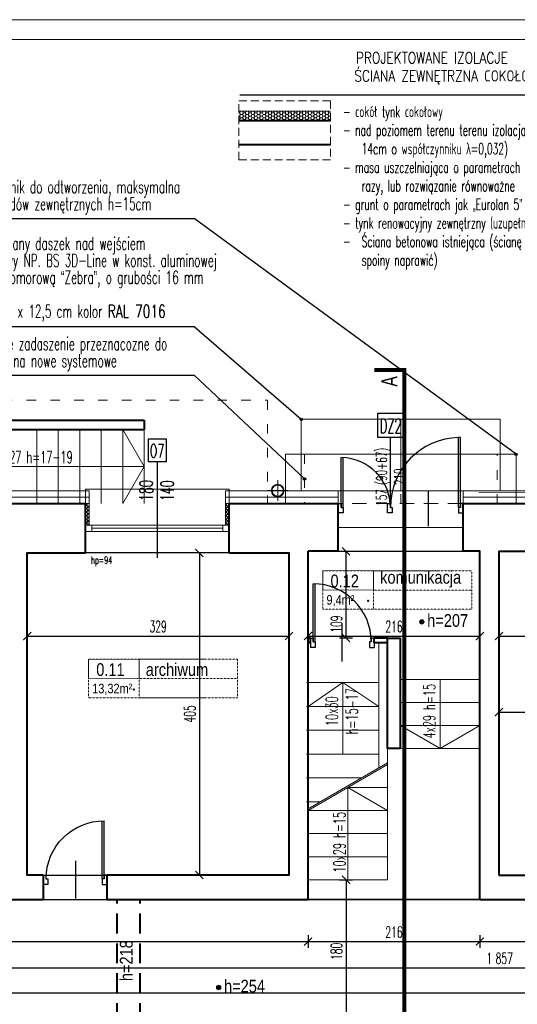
# Model space of a CAD drawing. Header units: millimetres. Extents: x 8949 to 18258, y -1077 to 30686.
# Tile 20 of 89: x 12871 to 13497, y 11105 to 12343. Entities that reach past the tile are written whole.
import ezdxf

# ---------------------------------------------------------------- set-up
doc = ezdxf.new("R2010")
doc.units = ezdxf.units.MM
for name, pattern in [('ACAD_ISO03W100', [30, 12, -18]), ('DASHED', [0.75, 0.5, -0.25]), ('HIDDEN', [9.525, 6.35, -3.175])]:
    doc.linetypes.add(name, pattern=pattern)
for name, color, linetype, lineweight in [('0A_IINW_KONSTR', 1, 'Continuous', 40), ('0A_KONSTR', 1, 'Continuous', 40), ('0A_OCIEPLENIE', 30, 'Continuous', 9), ('0A_OPISY POM', 7, 'Continuous', 9), ('0A_POMOCNICZE', 30, 'Continuous', 9), ('0A_STOLARKA', 140, 'Continuous', 9), ('0A_WYMIARY', 7, 'Continuous', 9), ('0Z_OPISY', 7, 'Continuous', 9), ('A_WIDOK', 40, 'Continuous', 15), ('SCHODY', 250, 'Continuous', 15)]:
    doc.layers.add(name, color=color, linetype=linetype, lineweight=lineweight)
for name, color, linetype in [('0A_OPISY OKIEN', 3, 'Continuous'), ('_a_drzwi', 2, 'Continuous'), ('Opisy', 4, 'Continuous')]:
    doc.layers.add(name, color=color, linetype=linetype)
doc.styles.add('1', font='simplex.shx', dxfattribs={"width": 0.6})
doc.styles.add('1_50', font='simplex.shx', dxfattribs={"width": 0.6})
doc.styles.add('m1_romans', font='romans.shx', dxfattribs={"width": 0.8})
doc.linetypes.add('BATTING', pattern='A,0.00254,-2.54,[134,ltypeshp.shx,S=2.54,R=0,X=-2.54,Y=0],-5.08,[134,ltypeshp.shx,S=2.54,R=180,X=2.54,Y=0],-2.54', length=10.16254)
doc.dimstyles.new('1_100', dxfattribs={"dimtxt": 14, "dimasz": 10, "dimexe": 8, "dimexo": 0, "dimgap": 5, "dimtad": 1, "dimdec": 0, "dimdsep": 46, "dimlunit": 6, "dimtxsty": '1_50', "dimblk": 'ARCHTICK', "dimcen": 5, "dimadec": 0, "dimazin": 0, "dimtfac": 1, "dimtdec": 0, "dimtix": 1, "dimtmove": 1, "dimatfit": 3, "dimldrblk": 'OBLIQUE', "dimfxl": 20, "dimfxlon": 1, "dimtolj": 1, "dimtzin": 0, "dimarcsym": 0})

# ---------------------------------------------------------------- blocks, each defined once
blk = doc.blocks.new('_ARCHTICK')
at = {"color": 0, "linetype": 'ByBlock', "const_width": 0.15}
blk.add_lwpolyline([(-0.5, -0.5), (0.5, 0.5)], dxfattribs=at)
blk = doc.blocks.new('*D6')
at = {"layer": '0A_WYMIARY', "color": 0, "lineweight": -2, "transparency": 16777216}
for p, q in [((12457.6, 11159.2), (12457.6, 11143.2)), ((14314.6, 11159.2), (14314.6, 11143.2)), ((12457.6, 11151.2), (14314.6, 11151.2))]:
    blk.add_line(p, q, dxfattribs=at)
at = {"layer": 'Defpoints', "color": 0, "transparency": 16777216}
for p in [(12457.6, 11216), (14314.6, 11216), (14314.6, 11151.2)]:
    blk.add_point(p, dxfattribs=at)
at = {"layer": '0A_WYMIARY', "color": 0, "lineweight": -2, "transparency": 16777216, "xscale": 10, "yscale": 10, "zscale": 10, "rotation": 180}
blk.add_blockref('_ARCHTICK', (12457.6, 11151.2), dxfattribs=at)
at = {"layer": '0A_WYMIARY', "color": 0, "lineweight": -2, "transparency": 16777216, "xscale": 10, "yscale": 10, "zscale": 10}
blk.add_blockref('_ARCHTICK', (14314.6, 11151.2), dxfattribs=at)
at = {"layer": '0A_WYMIARY', "color": 0, "transparency": 16777216, "insert": (13474.4, 11163.2), "char_height": 14, "attachment_point": 5, "style": '1_50'}
blk.add_mtext('\\A1;1\xa0857', dxfattribs=at)
blk = doc.blocks.new('_Oblique')
at = {"color": 0, "linetype": 'ByBlock', "lineweight": -2}
blk.add_line((-0.5, -0.5), (0.5, 0.5), dxfattribs=at)
blk = doc.blocks.new('*D7')
at = {"layer": '0A_WYMIARY', "color": 0, "lineweight": -2, "transparency": 16777216}
for p, q in [((12457.6, 11192.3), (12457.6, 11176.3)), ((13233.6, 11192.3), (13233.6, 11176.3)), ((12457.6, 11184.3), (13233.6, 11184.3))]:
    blk.add_line(p, q, dxfattribs=at)
at = {"layer": 'Defpoints', "color": 0, "transparency": 16777216}
for p in [(12457.6, 11237), (13233.6, 11237), (13233.6, 11184.3)]:
    blk.add_point(p, dxfattribs=at)
at = {"layer": '0A_WYMIARY', "color": 0, "lineweight": -2, "transparency": 16777216, "xscale": 10, "yscale": 10, "zscale": 10, "rotation": 180}
blk.add_blockref('_ARCHTICK', (12457.6, 11184.3), dxfattribs=at)
at = {"layer": '0A_WYMIARY', "color": 0, "lineweight": -2, "transparency": 16777216, "xscale": 10, "yscale": 10, "zscale": 10}
blk.add_blockref('_ARCHTICK', (13233.6, 11184.3), dxfattribs=at)
at = {"layer": '0A_WYMIARY', "color": 0, "transparency": 16777216, "insert": (12814.7, 11196.3), "char_height": 14, "attachment_point": 5, "style": '1_50'}
blk.add_mtext('\\A1;776', dxfattribs=at)
blk = doc.blocks.new('*D8')
at = {"layer": '0A_WYMIARY', "color": 0, "lineweight": -2, "transparency": 16777216}
for p, q in [((13233.6, 11192.3), (13233.6, 11176.3)), ((13449.6, 11192.3), (13449.6, 11176.3)), ((13233.6, 11184.3), (13449.6, 11184.3))]:
    blk.add_line(p, q, dxfattribs=at)
at = {"layer": 'Defpoints', "color": 0, "transparency": 16777216}
for p in [(13233.6, 11237), (13449.6, 11237), (13449.6, 11184.3)]:
    blk.add_point(p, dxfattribs=at)
at = {"layer": '0A_WYMIARY', "color": 0, "lineweight": -2, "transparency": 16777216, "xscale": 10, "yscale": 10, "zscale": 10, "rotation": 180}
blk.add_blockref('_ARCHTICK', (13233.6, 11184.3), dxfattribs=at)
at = {"layer": '0A_WYMIARY', "color": 0, "lineweight": -2, "transparency": 16777216, "xscale": 10, "yscale": 10, "zscale": 10}
blk.add_blockref('_ARCHTICK', (13449.6, 11184.3), dxfattribs=at)
at = {"layer": '0A_WYMIARY', "color": 0, "transparency": 16777216, "insert": (13341.6, 11196.3), "char_height": 14, "attachment_point": 5, "style": '1_50'}
blk.add_mtext('\\A1;216', dxfattribs=at)
blk = doc.blocks.new('*D9')
at = {"layer": '0A_WYMIARY', "color": 0, "lineweight": -2, "transparency": 16777216}
for p, q in [((13449.6, 11192.3), (13449.6, 11176.3)), ((13623.6, 11192.3), (13623.6, 11176.3)), ((13449.6, 11184.3), (13623.6, 11184.3))]:
    blk.add_line(p, q, dxfattribs=at)
at = {"layer": 'Defpoints', "color": 0, "transparency": 16777216}
for p in [(13449.6, 11237), (13623.6, 11237), (13623.6, 11184.3)]:
    blk.add_point(p, dxfattribs=at)
at = {"layer": '0A_WYMIARY', "color": 0, "lineweight": -2, "transparency": 16777216, "xscale": 10, "yscale": 10, "zscale": 10, "rotation": 180}
blk.add_blockref('_ARCHTICK', (13449.6, 11184.3), dxfattribs=at)
at = {"layer": '0A_WYMIARY', "color": 0, "lineweight": -2, "transparency": 16777216, "xscale": 10, "yscale": 10, "zscale": 10}
blk.add_blockref('_ARCHTICK', (13623.6, 11184.3), dxfattribs=at)
at = {"layer": '0A_WYMIARY', "color": 0, "transparency": 16777216, "insert": (13536.6, 11196.3), "char_height": 14, "attachment_point": 5, "style": '1_50'}
blk.add_mtext('\\A1;174', dxfattribs=at)
blk = doc.blocks.new('*D13')
at = {"layer": '0A_WYMIARY', "color": 0, "lineweight": -2, "transparency": 16777216}
for p, q in [((12880.6, 11576.5), (12880.6, 11560.5)), ((13209.6, 11576.5), (13209.6, 11560.5)), ((12880.6, 11568.5), (13209.6, 11568.5))]:
    blk.add_line(p, q, dxfattribs=at)
at = {"layer": 'Defpoints', "color": 0, "transparency": 16777216}
for p in [(12880.6, 11673), (13209.6, 11673), (13209.6, 11568.5)]:
    blk.add_point(p, dxfattribs=at)
at = {"layer": '0A_WYMIARY', "color": 0, "lineweight": -2, "transparency": 16777216, "xscale": 10, "yscale": 10, "zscale": 10, "rotation": 180}
blk.add_blockref('_ARCHTICK', (12880.6, 11568.5), dxfattribs=at)
at = {"layer": '0A_WYMIARY', "color": 0, "lineweight": -2, "transparency": 16777216, "xscale": 10, "yscale": 10, "zscale": 10}
blk.add_blockref('_ARCHTICK', (13209.6, 11568.5), dxfattribs=at)
at = {"layer": '0A_WYMIARY', "color": 0, "transparency": 16777216, "insert": (13045.1, 11580.5), "char_height": 14, "attachment_point": 5, "style": '1_50'}
blk.add_mtext('\\A1;329', dxfattribs=at)
blk = doc.blocks.new('*D14')
at = {"layer": '0A_WYMIARY', "color": 0, "lineweight": -2, "transparency": 16777216}
for p, q in [((13233.6, 11576.5), (13233.6, 11560.5)), ((13449.6, 11576.5), (13449.6, 11560.5)), ((13233.6, 11568.5), (13449.6, 11568.5))]:
    blk.add_line(p, q, dxfattribs=at)
at = {"layer": 'Defpoints', "color": 0, "transparency": 16777216}
for p in [(13233.6, 11675), (13449.6, 11675), (13449.6, 11568.5)]:
    blk.add_point(p, dxfattribs=at)
at = {"layer": '0A_WYMIARY', "color": 0, "lineweight": -2, "transparency": 16777216, "xscale": 10, "yscale": 10, "zscale": 10, "rotation": 180}
blk.add_blockref('_ARCHTICK', (13233.6, 11568.5), dxfattribs=at)
at = {"layer": '0A_WYMIARY', "color": 0, "lineweight": -2, "transparency": 16777216, "xscale": 10, "yscale": 10, "zscale": 10}
blk.add_blockref('_ARCHTICK', (13449.6, 11568.5), dxfattribs=at)
at = {"layer": '0A_WYMIARY', "color": 0, "transparency": 16777216, "insert": (13341.6, 11580.5), "char_height": 14, "attachment_point": 5, "style": '1_50'}
blk.add_mtext('\\A1;216', dxfattribs=at)
blk = doc.blocks.new('*D15')
at = {"layer": '0A_WYMIARY', "color": 0, "lineweight": -2, "transparency": 16777216}
for p, q in [((13473.6, 11576.5), (13473.6, 11560.5)), ((14313.6, 11576.5), (14313.6, 11560.5)), ((13473.6, 11568.5), (14313.6, 11568.5))]:
    blk.add_line(p, q, dxfattribs=at)
at = {"layer": 'Defpoints', "color": 0, "transparency": 16777216}
for p in [(13473.6, 11675), (14313.6, 11675), (14313.6, 11568.5)]:
    blk.add_point(p, dxfattribs=at)
at = {"layer": '0A_WYMIARY', "color": 0, "lineweight": -2, "transparency": 16777216, "xscale": 10, "yscale": 10, "zscale": 10, "rotation": 180}
blk.add_blockref('_ARCHTICK', (13473.6, 11568.5), dxfattribs=at)
at = {"layer": '0A_WYMIARY', "color": 0, "lineweight": -2, "transparency": 16777216, "xscale": 10, "yscale": 10, "zscale": 10}
blk.add_blockref('_ARCHTICK', (14313.6, 11568.5), dxfattribs=at)
at = {"layer": '0A_WYMIARY', "color": 0, "transparency": 16777216, "insert": (13893.6, 11580.5), "char_height": 14, "attachment_point": 5, "style": '1_50'}
blk.add_mtext('\\A1;840', dxfattribs=at)
blk = doc.blocks.new('*D19')
at = {"layer": '0A_WYMIARY', "color": 0, "lineweight": -2, "transparency": 16777216}
for p, q in [((13104.9, 11673), (13088.9, 11673)), ((13096.9, 11673), (13096.9, 11268)), ((13104.9, 11268), (13088.9, 11268))]:
    blk.add_line(p, q, dxfattribs=at)
at = {"layer": 'Defpoints', "color": 0, "transparency": 16777216}
for p in [(13134.6, 11673), (13096.9, 11268), (13134.6, 11268)]:
    blk.add_point(p, dxfattribs=at)
at = {"layer": '0A_WYMIARY', "color": 0, "lineweight": -2, "transparency": 16777216, "xscale": 10, "yscale": 10, "zscale": 10}
for p, rotation in [((13096.9, 11673), 90), ((13096.9, 11268), 270)]:
    blk.add_blockref('_ARCHTICK', p, dxfattribs=dict(at, rotation=rotation))
at = {"layer": '0A_WYMIARY', "color": 0, "transparency": 16777216, "insert": (13084.9, 11470.5), "char_height": 14, "attachment_point": 5, "rotation": 90, "style": '1_50'}
blk.add_mtext('\\A1;405', dxfattribs=at)
blk = doc.blocks.new('*D24')
at = {"layer": '0A_WYMIARY', "color": 0, "lineweight": -2, "transparency": 16777216}
for p, q in [((12457.6, 11127.8), (12457.6, 11111.8)), ((12457.6, 11119.8), (14706.6, 11119.8)), ((14706.6, 11127.8), (14706.6, 11111.8))]:
    blk.add_line(p, q, dxfattribs=at)
at = {"layer": 'Defpoints', "color": 0, "transparency": 16777216}
for p in [(12457.6, 11673), (14706.6, 11675), (14706.6, 11119.8)]:
    blk.add_point(p, dxfattribs=at)
at = {"layer": '0A_WYMIARY', "color": 0, "lineweight": -2, "transparency": 16777216, "xscale": 10, "yscale": 10, "zscale": 10, "rotation": 180}
blk.add_blockref('_ARCHTICK', (12457.6, 11119.8), dxfattribs=at)
at = {"layer": '0A_WYMIARY', "color": 0, "lineweight": -2, "transparency": 16777216, "xscale": 10, "yscale": 10, "zscale": 10}
blk.add_blockref('_ARCHTICK', (14706.6, 11119.8), dxfattribs=at)
at = {"layer": '0A_WYMIARY', "color": 0, "transparency": 16777216, "insert": (13582.1, 11131.8), "char_height": 14, "attachment_point": 5, "style": '1_50'}
blk.add_mtext('\\A1;2\xa0249', dxfattribs=at)
blk = doc.blocks.new('A$C1b4442ac')
at = {"layer": '_a_drzwi'}
for p, q in [((-5.9, 1.2), (-5.9, 89.1)), ((-3.5, 89.1), (-5.9, 89.1)), ((-3.5, 1.2), (-3.5, 89.1)), ((-153.5, 64), (-153, 64)), ((-153.5, 1.2), (-153.5, 64)), ((-151.1, 1.2), (-151.1, 63.9)), ((-157, 5.9), (-153.5, 5.9)), ((-157, -5.9), (-157, 5.9)), ((-153.5, 5.9), (-153.5, 1.2)), ((-153.5, 1.2), (-151.1, 1.2)), ((-151.1, 1.2), (-151.1, -5.9)), ((-95, 5.9), (-91.5, 5.9)), ((-95, -5.9), (-95, 5.9)), ((-91.5, 5.9), (-91.5, 1.2)), ((-91.5, 1.2), (-89.1, 1.2)), ((-89.1, 1.2), (-89.1, -5.9)), ((-5.9, 1.2), (-5.9, -5.9)), ((-3.5, 1.2), (-5.9, 1.2)), ((-3.5, 5.9), (-3.5, 1.2)), ((0, 5.9), (-3.5, 5.9)), ((0, -5.9), (0, 5.9)), ((-151.1, -5.9), (-157, -5.9)), ((-89.1, -5.9), (-95, -5.9)), ((-5.9, -5.9), (0, -5.9))]:
    blk.add_line(p, q, dxfattribs=at)
for centre, radius, start, end in [((-3.5, 1.1), 88, 91.5637, 179.9847), ((-154.7, 0.7), 63.3, 0.0153, 88.4363)]:
    blk.add_arc(centre, radius, start, end, dxfattribs=at)
blk = doc.blocks.new('*D41')
at = {"layer": '0A_WYMIARY', "color": 0, "lineweight": -2, "transparency": 16777216}
for p, q in [((13273.3, 11262), (13289.3, 11262)), ((13281.3, 11262), (13281.3, 11082)), ((13273.3, 11082), (13289.3, 11082))]:
    blk.add_line(p, q, dxfattribs=at)
at = {"layer": 'Defpoints', "color": 0, "transparency": 16777216}
for p in [(13233.6, 11262), (13233.6, 11082), (13281.3, 11082)]:
    blk.add_point(p, dxfattribs=at)
at = {"layer": '0A_WYMIARY', "color": 0, "lineweight": -2, "transparency": 16777216, "xscale": 10, "yscale": 10, "zscale": 10}
for p, rotation in [((13281.3, 11262), 90), ((13281.3, 11082), 270)]:
    blk.add_blockref('_ARCHTICK', p, dxfattribs=dict(at, rotation=rotation))
at = {"layer": '0A_WYMIARY', "color": 0, "transparency": 16777216, "insert": (13269.3, 11172), "char_height": 14, "attachment_point": 5, "rotation": 90, "style": '1_50'}
blk.add_mtext('\\A1;180', dxfattribs=at)
blk = doc.blocks.new('A$C372b6b25')
at = {"layer": '_a_drzwi'}
for p, q in [((3.3, -4.4), (3.3, 63.9)), ((5.6, -4.4), (5.6, 63.9)), ((37, 16.7), (37, -27.8)), ((0, 0), (3.3, 0)), ((5.6, -11.1), (0, -11.1)), ((3.3, 0), (3.3, -4.4)), ((3.3, -4.4), (5.6, -4.4)), ((5.6, -4.4), (5.6, -11.1)), ((69.4, -4.4), (69.4, -11.1)), ((71.7, -4.4), (69.4, -4.4)), ((69.4, -11.1), (75, -11.1)), ((71.7, 0), (71.7, -4.4)), ((75, 0), (71.7, 0))]:
    blk.add_line(p, q, dxfattribs=at)
for points in [[(0, 0), (0, -11.1)], [(75, 0), (75, -11.1)]]:
    blk.add_lwpolyline(points, dxfattribs=at)
blk.add_arc((3.3, -4.4), 68.3, 0, 90, dxfattribs=at)
blk = doc.blocks.new('*D69')
at = {"layer": '0A_WYMIARY', "color": 0, "lineweight": -2, "transparency": 16777216}
for p, q in [((13527, 11675), (13543, 11675)), ((13535, 11675), (13535, 11268)), ((13527, 11268), (13543, 11268))]:
    blk.add_line(p, q, dxfattribs=at)
at = {"layer": 'Defpoints', "color": 0, "transparency": 16777216}
for p in [(13473.6, 11675), (13473.6, 11268), (13535, 11268)]:
    blk.add_point(p, dxfattribs=at)
at = {"layer": '0A_WYMIARY', "color": 0, "lineweight": -2, "transparency": 16777216, "xscale": 10, "yscale": 10, "zscale": 10}
for p, rotation in [((13535, 11675), 90), ((13535, 11268), 270)]:
    blk.add_blockref('_ARCHTICK', p, dxfattribs=dict(at, rotation=rotation))
at = {"layer": '0A_WYMIARY', "color": 0, "transparency": 16777216, "insert": (13523, 11489.3), "char_height": 14, "attachment_point": 5, "rotation": 90, "style": '1_50'}
blk.add_mtext('\\A1;407', dxfattribs=at)
blk = doc.blocks.new('*D70')
at = {"layer": '0A_WYMIARY', "color": 0, "lineweight": -2, "transparency": 16777216}
for p, q in [((13473.6, 11464.9), (13473.6, 11480.9)), ((13967.6, 11464.9), (13967.6, 11480.9)), ((13473.6, 11472.9), (13967.6, 11472.9))]:
    blk.add_line(p, q, dxfattribs=at)
at = {"layer": 'Defpoints', "color": 0, "transparency": 16777216}
for p in [(13967.6, 11472.9), (13473.6, 11268), (13967.6, 11268)]:
    blk.add_point(p, dxfattribs=at)
at = {"layer": '0A_WYMIARY', "color": 0, "lineweight": -2, "transparency": 16777216, "xscale": 10, "yscale": 10, "zscale": 10, "rotation": 180}
blk.add_blockref('_ARCHTICK', (13473.6, 11472.9), dxfattribs=at)
at = {"layer": '0A_WYMIARY', "color": 0, "lineweight": -2, "transparency": 16777216, "xscale": 10, "yscale": 10, "zscale": 10}
blk.add_blockref('_ARCHTICK', (13967.6, 11472.9), dxfattribs=at)
at = {"layer": '0A_WYMIARY', "color": 0, "transparency": 16777216, "insert": (13720.6, 11484.9), "char_height": 14, "attachment_point": 5, "style": '1_50'}
blk.add_mtext('\\A1;494', dxfattribs=at)
blk = doc.blocks.new('*D73')
at = {"layer": '0A_WYMIARY', "color": 0, "lineweight": -2, "transparency": 16777216}
for p, q in [((13273.3, 11675), (13289.3, 11675)), ((13281.3, 11566), (13281.3, 11675)), ((13289.3, 11566), (13273.3, 11566))]:
    blk.add_line(p, q, dxfattribs=at)
at = {"layer": 'Defpoints', "color": 0, "transparency": 16777216}
for p in [(13233.6, 11675), (13281.3, 11675), (13333.6, 11566)]:
    blk.add_point(p, dxfattribs=at)
at = {"layer": '0A_WYMIARY', "color": 0, "lineweight": -2, "transparency": 16777216, "xscale": 10, "yscale": 10, "zscale": 10}
for p, rotation in [((13281.3, 11675), 90), ((13281.3, 11566), 270)]:
    blk.add_blockref('_ARCHTICK', p, dxfattribs=dict(at, rotation=rotation))
at = {"layer": '0A_WYMIARY', "color": 0, "transparency": 16777216, "insert": (13269.3, 11583.5), "char_height": 14, "attachment_point": 5, "rotation": 90, "style": '1_50'}
blk.add_mtext('\\A1;109', dxfattribs=at)

msp = doc.modelspace()

# ---------------------------------------------------------------- hatches: boundary and pattern name
at = {"layer": '0A_OCIEPLENIE', "transparency": 33554687}
h = msp.add_hatch(dxfattribs=at)
h.set_pattern_fill('HONEY', color=256, scale=0.75)
h.set_pattern_definition([(0, (-188722.9012, -14227.9023), (3.571875, 2.062222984), [2.38125, -4.7625]), (120, (-188722.9012, -14227.9023), (-3.571874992, 2.062222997), [2.38125, -4.7625]), (60, (-188722.9012, -14227.9023), (8e-09, 4.12444598), [-4.7625, 2.38125])])
h.paths.add_polyline_path([(13146.6, 12216.6), (13261.6, 12216.6), (13261.6, 12228.6), (13146.6, 12228.6)])
h = msp.add_hatch(dxfattribs=at)
h.set_pattern_fill('ANSI37', color=30)
h.set_pattern_definition([(45, (-100, -60), (-2.24506403, 2.24506403), []), (135, (-100, -60), (-2.24506403, -2.24506403), [])])
h.paths.add_polyline_path([(13134.6, 11735), (13129.6, 11735), (13129.6, 11708), (13134.6, 11708)])
h.paths.add_polyline_path([(12958.6, 11735), (12953.6, 11735), (12953.6, 11708), (12958.6, 11708)])
at = {"layer": '0A_OPISY OKIEN', "transparency": 33554687}
h = msp.add_hatch(color=256, dxfattribs=at)
h.dxf.hatch_style = 1
h.paths.add_polyline_path([(13223.6, 11841, -1), (13226.6, 11841, -1)])
h = msp.add_hatch(color=256, dxfattribs=at)
h.dxf.hatch_style = 1
h.paths.add_polyline_path([(13496.6, 11797, 1), (13493.6, 11797, 1)])
h = msp.add_hatch(color=256, dxfattribs=at)
h.dxf.hatch_style = 1
h.paths.add_polyline_path([(13227.6, 11766, -1), (13230.6, 11766, -1)])
at = {"layer": '0A_OPISY POM', "transparency": 33554687}
h = msp.add_hatch(color=256, dxfattribs=at)
h.dxf.hatch_style = 1
h.paths.add_polyline_path([(13379.5, 11586.4, 1), (13373.7, 11586.4, 1)])
h = msp.add_hatch(color=256, dxfattribs=at)
h.dxf.hatch_style = 1
h.paths.add_polyline_path([(13124.1, 11126.5, 1), (13118.4, 11126.5, 1)])

# ---------------------------------------------------------------- linework, layer by layer
at = {"layer": '0A_IINW_KONSTR'}
for p, q in [((13146.6, 12216.6), (13261.6, 12216.6)), ((13146.6, 12186.6), (13261.6, 12186.6))]:
    msp.add_line(p, q, dxfattribs=at)
at = {"layer": '0A_KONSTR'}
for p in [(13333.6, 11566), (13349.6, 11427)]:
    msp.add_line(p, (13349.6, 11566), dxfattribs=at)
for points in [[(12850.6, 11840), (13027.6, 11840)], [(13027.6, 11840), (13027.6, 11828)], [(12838.6, 11828), (13027.6, 11828)], [(12802.6, 11735), (12953.6, 11735)], [(12953.6, 11673), (12953.6, 11735)], [(12953.6, 11673), (12953.6, 11735)], [(13134.6, 11673), (13134.6, 11735)], [(13134.6, 11735), (13271.6, 11735)], [(13271.6, 11675), (13271.6, 11735)], [(13428.6, 11675), (13428.6, 11735)], [(13428.6, 11735), (13574.6, 11735)], [(12900.6, 11268), (12880.6, 11268), (12880.6, 11673), (12953.6, 11673)], [(13134.6, 11673), (13209.6, 11673), (13209.6, 11268), (12980.6, 11268)], [(13233.6, 11237), (13233.6, 11675)], [(13271.6, 11675), (13233.6, 11675)], [(13449.6, 11237), (13449.6, 11675), (13428.6, 11675)], [(13473.6, 11675), (13473.6, 11268)], [(13473.6, 11675), (13574.6, 11675)], [(13236.6, 11566), (13233.6, 11566)], [(13236.6, 11560), (13236.6, 11566)], [(13333.6, 11566), (13316.6, 11566)], [(13316.6, 11560), (13316.6, 11566)], [(13349.6, 11427), (13333.6, 11427), (13333.6, 11566)], [(13236.6, 11560), (13233.6, 11560)], [(13333.6, 11560), (13316.6, 11560)], [(12900.6, 11268), (12900.6, 11237)], [(12980.6, 11268), (12980.6, 11237)], [(13473.6, 11268), (13623.6, 11268)], [(12741.6, 11237), (12900.6, 11237)], [(12980.6, 11237), (13233.6, 11237)], [(13449.6, 11237), (13623.6, 11237)]]:
    msp.add_lwpolyline(points, dxfattribs=at)
at = {"layer": '0A_KONSTR', "linetype": 'DASHED', "ltscale": 50}
for points in [[(12993.6, 11082), (12993.6, 11237)], [(13022.6, 11082), (13022.6, 11237)]]:
    msp.add_lwpolyline(points, dxfattribs=at)
at = {"layer": '0A_KONSTR'}
for p in [(13309.2, 11612.8), (13014.7, 11501.4)]:
    msp.add_point(p, dxfattribs=at)
at = {"layer": '0A_OCIEPLENIE'}
msp.add_line((13146.6, 12228.6), (13261.6, 12228.6), dxfattribs=at)
for points in [[(13350.1, 11841), (13350.1, 11751)], [(12802.6, 11735), (12797.6, 11735), (12797.6, 11751), (12958.6, 11751), (12958.6, 11735), (12953.6, 11735)], [(13134.6, 11735), (13129.6, 11735), (13129.6, 11751), (13271.6, 11751), (13271.6, 11735)], [(13428.6, 11735), (13428.6, 11751), (13579.6, 11751), (13579.6, 11735), (13574.6, 11735)], [(12958.6, 11735), (12958.6, 11708)], [(13129.6, 11735), (13129.6, 11708)], [(13271.6, 11705), (13428.6, 11705)]]:
    msp.add_lwpolyline(points, dxfattribs=at)
at = {"layer": '0A_OCIEPLENIE', "linetype": 'BATTING', "lineweight": 18, "ltscale": 0.75}
for points in [[(12797.6, 11743), (12958.6, 11743)], [(13129.6, 11743), (13271.6, 11743)], [(13428.6, 11743), (13579.6, 11743)]]:
    msp.add_lwpolyline(points, dxfattribs=at)
at = {"layer": '0A_OPISY OKIEN', "const_width": 1.5}
msp.add_lwpolyline([(13147.7, 12248.8), (13703.2, 12248.8)], dxfattribs=at)
at = {"layer": '0A_OPISY OKIEN'}
for points in [[(12755.6, 12093.4), (13090.4, 12093.4)], [(13495.1, 11797), (13090.4, 12093.4)], [(12793.5, 11957.6), (13090.4, 11957.6)], [(13090.4, 11957.6), (13225.1, 11841)], [(12793.5, 11896.3), (13090.4, 11896.3)], [(13090.4, 11896.3), (13229.1, 11766)]]:
    msp.add_lwpolyline(points, dxfattribs=at)
msp.add_lwpolyline([(13352.9, 11848.6), (13352.9, 11818.2), (13321.3, 11818.2), (13321.3, 11848.6)], close=True, dxfattribs=at)
for centre in [(13225.1, 11841), (13495.1, 11797), (13229.1, 11766)]:
    msp.add_circle(centre, 1.5, dxfattribs=at)
at = {"layer": '0A_OPISY POM', "const_width": 1}
for points in [[(13252.1, 11650.6), (13315.9, 11650.6), (13315.9, 11626.3), (13252.1, 11626.3)], [(12957.6, 11539.2), (13021.3, 11539.2), (13021.3, 11514.9), (12957.6, 11514.9)]]:
    msp.add_lwpolyline(points, close=True, dxfattribs=at)
at = {"layer": '0A_OPISY POM'}
for centre in [(13376.6, 11586.4), (13121.2, 11126.5)]:
    msp.add_circle(centre, 2.87, dxfattribs=at)
at = {"layer": '0A_POMOCNICZE', "lineweight": 13, "ltscale": 3}
for p, q in [((13449.6, 11514), (13349.6, 11514)), ((13449.6, 11485), (13349.6, 11485)), ((13449.6, 11456), (13349.6, 11456)), ((13449.6, 11427), (13349.6, 11427)), ((13283.6, 11378), (13333.6, 11378)), ((13233.6, 11349), (13333.6, 11349)), ((13233.6, 11320), (13333.6, 11320)), ((13233.6, 11291), (13333.6, 11291)), ((13233.6, 11262), (13333.6, 11262))]:
    msp.add_line(p, q, dxfattribs=at)
at = {"layer": '0A_POMOCNICZE', "ltscale": 0.01, "const_width": 5}
msp.add_lwpolyline([(13354.5, 11865.5), (13354.5, 11903), (13317, 11903)], dxfattribs=at)
at = {"layer": '0A_POMOCNICZE', "linetype": 'ACAD_ISO03W100'}
for points in [[(12669.6, 11735), (12669.6, 11865), (13182.6, 11865), (13182.6, 11735)], [(13350.1, 11735), (13350.1, 11797)], [(13205.1, 11735), (13495.1, 11735)]]:
    msp.add_lwpolyline(points, dxfattribs=at)
at = {"layer": '0A_POMOCNICZE', "linetype": 'ACAD_ISO03W100', "const_width": 5}
msp.add_lwpolyline([(13354.5, 11865.5), (13354.5, 10461.2)], dxfattribs=at)
at = {"layer": '0A_POMOCNICZE', "lineweight": 13, "ltscale": 3}
for points in [[(13225.1, 11841), (13475.1, 11841), (13475.1, 11751), (13225.1, 11751), (13225.1, 11841)], [(12838.6, 11781.5), (13027.6, 11781.5), (13000.6, 11828)], [(12892.6, 11828), (12892.6, 11735)], [(12919.6, 11828), (12919.6, 11735)], [(12946.6, 11828), (12946.6, 11735)], [(12973.6, 11828), (12973.6, 11735)], [(13000.6, 11828), (13000.6, 11735)], [(13027.6, 11828), (13027.6, 11735)], [(13027.6, 11781.5), (13000.6, 11735)], [(13233.6, 11480), (13277.1, 11510), (13322.6, 11480)], [(13277.1, 11510), (13277.1, 11420)], [(13399.6, 11514), (13399.6, 11427), (13449.6, 11456), (13399.6, 11427), (13349.6, 11456)], [(13333.6, 11427), (13333.6, 11262)], [(13233.6, 11351.2), (13333.6, 11409.2)], [(13283.6, 11262), (13283.6, 11378), (13233.6, 11349), (13333.6, 11407), (13283.6, 11378), (13333.6, 11349)]]:
    msp.add_lwpolyline(points, dxfattribs=at)
at = {"layer": '0A_POMOCNICZE', "linetype": 'DASHED', "lineweight": 13, "ltscale": 50, "const_width": 1}
msp.add_lwpolyline([(14334.8, 11804.8), (14026.2, 11748.8), (13448.1, 11748.8)], dxfattribs=at)
at = {"layer": '0A_POMOCNICZE'}
for points in [[(13205.1, 11735), (13205.1, 11797)], [(13495.1, 11797), (13205.1, 11797)], [(13495.1, 11735), (13495.1, 11797)]]:
    msp.add_lwpolyline(points, dxfattribs=at)
at = {"layer": '0A_POMOCNICZE', "linetype": 'ACAD_ISO03W100'}
msp.add_lwpolyline([(13229.1, 11797), (13229.1, 11735), (13471.1, 11735), (13471.1, 11797)], close=True, dxfattribs=at)
at = {"layer": '0A_POMOCNICZE', "linetype": 'ACAD_ISO03W100', "lineweight": 13, "ltscale": 0.5}
for points in [[(13236.6, 11566), (13231.6, 11566)], [(13322.6, 11566), (13316.6, 11566)]]:
    msp.add_lwpolyline(points, dxfattribs=at)
at = {"layer": '0A_POMOCNICZE', "lineweight": 13, "ltscale": 0.5}
for points in [[(13322.6, 11402.9), (13322.6, 11560)], [(13231.6, 11510), (13322.6, 11510)], [(13231.6, 11480), (13322.6, 11480)], [(13231.6, 11450), (13322.6, 11450)], [(13231.6, 11420), (13322.6, 11420)], [(13231.6, 11390), (13300.3, 11390)], [(13231.6, 11360), (13248.6, 11360)]]:
    msp.add_lwpolyline(points, dxfattribs=at)
at = {"layer": '0A_STOLARKA'}
for p, q in [((12953.6, 11708), (13134.6, 11708)), ((12953.6, 11700), (13134.6, 11700)), ((12961.6, 11704), (13126.6, 11704))]:
    msp.add_line(p, q, dxfattribs=at)
for points in [[(13134.6, 11753), (12953.6, 11753), (12953.6, 11673), (13134.6, 11673)], [(12961.6, 11700), (12961.6, 11708), (12953.6, 11708), (12953.6, 11700)], [(13134.6, 11700), (13134.6, 11708), (13126.6, 11708), (13126.6, 11700)]]:
    msp.add_lwpolyline(points, close=True, dxfattribs=at)
at = {"layer": '0A_WYMIARY', "linetype": 'ACAD_ISO03W100', "ltscale": 0.005}
for points in [[(13252.1, 11650.6), (13439.4, 11650.6), (13439.4, 11602.1), (13252.1, 11602.1)], [(12957.6, 11539.2), (13144.9, 11539.2), (13144.9, 11490.7), (12957.6, 11490.7)]]:
    msp.add_lwpolyline(points, close=True, dxfattribs=at)
for points in [[(13315.6, 11650.6), (13399.4, 11650.6)], [(13315.9, 11650.6), (13315.9, 11602.1)], [(13315.9, 11626.3), (13439.4, 11626.3)], [(13315.9, 11602.1), (13399.4, 11602.1)], [(13021.1, 11539.2), (13104.9, 11539.2)], [(13021.3, 11539.2), (13021.3, 11490.7)], [(13021.3, 11514.9), (13144.9, 11514.9)], [(13021.3, 11490.7), (13104.9, 11490.7)]]:
    msp.add_lwpolyline(points, dxfattribs=at)
at = {"layer": '0Z_OPISY'}
for points in [[(12242.5, 10243.5), (15442.5, 10243.5), (15442.5, 12343.5), (12242.5, 12343.5)], [(12267.5, 10268.5), (15417.5, 10268.5), (15417.5, 12318.5), (12267.5, 12318.5)]]:
    msp.add_lwpolyline(points, close=True, dxfattribs=at)
at = {"layer": '_a_drzwi'}
msp.add_line((13384.7, 11751), (13384.7, 11706.6), dxfattribs=at)
msp.add_lwpolyline([(13337.1, 11729.9), (13337.1, 11818.2)], dxfattribs=at)
at = {"layer": 'A_WIDOK', "linetype": 'HIDDEN', "ltscale": 10}
for points in [[(13195.4, 11738.4), (13195.4, 11764.4)], [(13208.4, 11751.4), (13182.4, 11751.4)]]:
    msp.add_lwpolyline(points, dxfattribs=at)
at = {"layer": 'A_WIDOK'}
msp.add_circle((13195.4, 11751.4), 8, dxfattribs=at)
at = {"layer": 'A_WIDOK', "linetype": 'HIDDEN', "ltscale": 10}
msp.add_circle((13195.4, 11751.4), 7, dxfattribs=at)
at = {"layer": 'Defpoints'}
for points in [[(12880.6, 11268), (13209.6, 11268), (13209.6, 11673), (12880.6, 11673)], [(13233.6, 11675), (13449.6, 11675), (13449.6, 11237), (13233.6, 11237)], [(13473.6, 11675), (14313.6, 11675), (14313.6, 11268), (14097.6, 11268), (14097.6, 11309), (13967.6, 11309), (13967.6, 11268), (13473.6, 11268)], [(12457.6, 11237), (14314.6, 11237), (14314.6, 11082), (12457.6, 11082)]]:
    msp.add_lwpolyline(points, close=True, dxfattribs=at)
at = {"layer": 'Opisy'}
msp.add_line((13044.1, 11666.8), (13044.1, 11787.6), dxfattribs=at)
msp.add_lwpolyline([(13032.8, 11787.6), (13032.8, 11816.5), (13055.4, 11816.5), (13055.4, 11787.6)], close=True, dxfattribs=at)
at = {"layer": 'SCHODY', "linetype": 'DASHED', "ltscale": 20}
msp.add_lwpolyline([(13146.6, 12241.3), (13261.6, 12241.3), (13261.6, 12167.3), (13146.6, 12167.3)], close=True, dxfattribs=at)

# ---------------------------------------------------------------- block references
at = {"layer": '0A_POMOCNICZE', "linetype": 'ACAD_ISO03W100', "lineweight": 13, "ltscale": 0.5, "xscale": 1.066666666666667, "yscale": 1.066666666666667, "zscale": 1.066666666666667}
msp.add_blockref('A$C372b6b25', (13236.6, 11566), dxfattribs=at)
at = {"layer": '_a_drzwi'}
msp.add_blockref('A$C1b4442ac', (13428.6, 11729.1), dxfattribs=at)
at = {"layer": '_a_drzwi', "xscale": -1.066666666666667, "yscale": 1.066666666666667, "zscale": 1.066666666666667, "rotation": 359.9999996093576}
msp.add_blockref('A$C372b6b25', (12980.6, 11268), dxfattribs=at)

# ---------------------------------------------------------------- texts
at = {"layer": '0A_OPISY OKIEN', "char_height": 14, "attachment_point": 1, "style": 'm1_romans'}
for s, insert, width in [('\\pxi-1.66625,l3.33375,t3.33375;PROJEKTOWANE IZOLACJE', (13270.3, 12302.5), 526.221), ('\\pxi-1.66625,l3.33375,t3.33375;ŚCIANA ZEWNĘTRZNA COKOŁOWA DO H=30CM', (13268.4, 12279.8), 480.906), ('\\pxi-1.66625,l3.33375,t3.33375;{\\W0.6;- cokół tynk cokołowy\\P- nad poziomem terenu terenu izolacja termiczna -styropian XPS gr. 14cm o współczynniku \\fArial|b0|i0|c161|p34;λ\\Fromans|c238;=0,032)\\P\\Fromans|c238;- masa uszczelniająca o parametrach jak \\fArial|b0|i0|c238|p34;„\\Fromans|c238;Superflex 10\\fArial|b0|i0|c238|p34;”\\Fromans|c238; gr. \\Fromans|c238;1mm x 3 razy, lub rozwiązanie równoważne\\P- grunt o parametrach jak \\fArial|b0|i0|c238|p34;„\\Fromans|c238;Eurolan 5\\fArial|b0|i0|c238|p34;”\\Fromans|c238; lub rozwiązanie \\Fromans|c238;równoważne\\P- tynk renowacyjny zewnętrzny (uzupełnić spoiny)\\P-^IŚciana betonowa istniejąca (ścianę oczyścić, istniejący tynk zbić, spoiny naprawić)}', (13254.3, 12234.9), 447.885)]:
    msp.add_mtext(s, dxfattribs=dict(at, insert=insert, width=width))
at = {"layer": '0A_OPISY OKIEN', "char_height": 16, "attachment_point": 5, "line_spacing_factor": 0.8, "style": '1'}
for s, insert, width in [('\\pxql;istniejące spocznik do odtworzenia, maksymalna wyskokość schodów zewnętrznych h=15cm\\P ', (12959.7, 12109.3), 409.108), ('\\pxql;projektowany daszek nad wejściem\\Psystemowy NP. BS 3D-Line w konst. aluminowej  z płytą komorową {\\fArial|b0|i0|c238|p34;“}Zebra{\\fArial|b0|i0|c238|p34;”}, o grubości 16 mm wymiary \\P250 x 90 x 12,5 cm kolor {\\Fromans|c238;\\W0.7;RAL 7016\\P} ', (12968, 12006.4), 334.875), ('\\pxql;istniejące zadaszenie przeznacozne do wymiany na nowe systemowe\\P ', (12970.2, 11912.1), 334.875)]:
    msp.add_mtext(s, dxfattribs=dict(at, insert=insert, width=width))
at = {"layer": '0A_OPISY OKIEN', "insert": (13337.5, 11832.6), "char_height": 17.64, "width": 79.314, "attachment_point": 5, "rotation": 0, "style": '1'}
msp.add_mtext('DZ2', dxfattribs=at)
at = {"layer": '0A_OPISY POM', "attachment_point": 9, "line_spacing_factor": 0.8, "style": 'm1_romans'}
for s, insert, char_height, width in [('{\\fArial Narrow|b0|i0|c238|p34;\\W1;0.12}', (13297.5, 11629.5), 16, 375.3), ('\\pxql;{\\fArial Narrow|b0|i0|c238|p34;\\W1;komunikacja}', (13699.5, 11629.5), 16, 375.3), ('\\pxql;{\\fArial Narrow|b0|i0|c238|p34;\\W1;9,4m²}', (13353.6, 11605.7), 12, 96.864), ('\\pxql;{\\fArial Narrow|b0|i0|c238|p34;\\W1;h=207}', (13480.2, 11579.8), 16, 96.864), ('{\\fArial Narrow|b0|i0|c238|p34;\\W1;0.11}', (13003, 11518.1), 16, 375.3), ('\\pxql;{\\fArial Narrow|b0|i0|c238|p34;\\W1;archiwum}', (13404.9, 11518.1), 16, 375.3), ('\\pxql;{\\fArial Narrow|b0|i0|c238|p34;\\W1;13,32m²}', (13059.1, 11494.3), 12, 96.864), ('\\pxql;{\\fArial Narrow|b0|i0|c238|p34;\\W1;h=254}', (13224.8, 11120), 16, 96.864)]:
    msp.add_mtext(s, dxfattribs=dict(at, insert=insert, char_height=char_height, width=width))
at = {"layer": '0A_OPISY POM', "insert": (13013.2, 11231.4), "char_height": 16, "width": 96.864, "attachment_point": 9, "rotation": 90, "line_spacing_factor": 0.8, "style": 'm1_romans'}
msp.add_mtext('\\pxql;{\\fArial Narrow|b0|i0|c238|p34;\\W1;h=218}', dxfattribs=at)
at = {"layer": '0A_POMOCNICZE', "ltscale": 0.01, "insert": (13325.6, 11895.2), "char_height": 20, "width": 48, "attachment_point": 3, "rotation": 90, "line_spacing_factor": 0.8, "style": 'm1_romans'}
msp.add_mtext('{\\W0.7;\\fArial|b0|i0|c238|p34;A}', dxfattribs=at)
at = {"layer": 'Opisy', "width": 158.627, "attachment_point": 5, "style": '1'}
for s, insert, char_height in [('O7', (13043.7, 11801.3), 16.8), ('8x27 h=17-19', (12890.7, 11793.5), 15)]:
    msp.add_mtext(s, dxfattribs=dict(at, insert=insert, char_height=char_height))
at = {"layer": 'Opisy', "width": 158.627, "attachment_point": 5, "rotation": 90, "style": '1'}
for s, insert, char_height in [('157 (90+67)\\P210', (13337.2, 11768.7), 13.5), ('180', (13030.1, 11751.5), 16.8), ('140', (13056.5, 11751.2), 16.8), ('4x29 h=15', (13386, 11473.9), 15), ('10x30 \\Ph=15-17', (13276.1, 11473.9), 15), ('10x29 h=15', (13273, 11309.1), 15)]:
    msp.add_mtext(s, dxfattribs=dict(at, insert=insert, char_height=char_height))
at = {"layer": 'Opisy', "insert": (12908.2, 11662.4), "char_height": 9, "width": 158.627, "attachment_point": 5, "line_spacing_factor": 0.7, "style": '1'}
msp.add_mtext('\\pxqr;hp=94', dxfattribs=at)

# ---------------------------------------------------------------- dimensions: what is measured, and where the dimension line sits
at = {"layer": '0A_WYMIARY'}
for base, p1, p2, picture, middle in [((13096.9, 11268), (13134.6, 11673), (13134.6, 11268), '*D19', (13096.9, 11470.5)), ((13281.3, 11675), (13333.6, 11566), (13233.6, 11675), '*D73', (13281.3, 11583.5)), ((13535, 11268), (13473.6, 11675), (13473.6, 11268), '*D69', (13535, 11489.3)), ((13281.3, 11082), (13233.6, 11262), (13233.6, 11082), '*D41', (13281.3, 11172))]:
    dim = msp.add_linear_dim(base=base, p1=p1, p2=p2, angle=90, dimstyle='1_100', override={"dimfxl": 8}, dxfattribs=at)
    dim.commit()
    dim.dimension.update_dxf_attribs({"geometry": picture, "text_midpoint": middle, "dimtype": 160})
for base, p1, p2, picture, middle in [((14706.6, 11119.8), (12457.6, 11673), (14706.6, 11675), '*D24', (13582.1, 11119.8)), ((13233.6, 11184.3), (12457.6, 11237), (13233.6, 11237), '*D7', (12814.7, 11184.3)), ((14314.6, 11151.2), (12457.6, 11216), (14314.6, 11216), '*D6', (13474.4, 11151.2))]:
    dim = msp.add_linear_dim(base=base, p1=p1, p2=p2, dimstyle='1_100', override={"dimfxl": 8}, dxfattribs=at)
    dim.commit()
    dim.dimension.update_dxf_attribs({"geometry": picture, "text_midpoint": middle, "dimtype": 160})
for base, p1, p2, picture, middle in [((13209.6, 11568.5), (12880.6, 11673), (13209.6, 11673), '*D13', (13045.1, 11580.5)), ((13449.6, 11568.5), (13233.6, 11675), (13449.6, 11675), '*D14', (13341.6, 11580.5)), ((14313.6, 11568.5), (13473.6, 11675), (14313.6, 11675), '*D15', (13893.6, 11580.5)), ((13967.6, 11472.9), (13473.6, 11268), (13967.6, 11268), '*D70', (13720.6, 11484.9)), ((13449.6, 11184.3), (13233.6, 11237), (13449.6, 11237), '*D8', (13341.6, 11196.3)), ((13623.6, 11184.3), (13449.6, 11237), (13623.6, 11237), '*D9', (13536.6, 11196.3))]:
    dim = msp.add_linear_dim(base=base, p1=p1, p2=p2, dimstyle='1_100', override={"dimfxl": 8}, dxfattribs=at)
    dim.commit()
    dim.dimension.update_dxf_attribs({"geometry": picture, "text_midpoint": middle})

doc.saveas('drawing.dxf')
